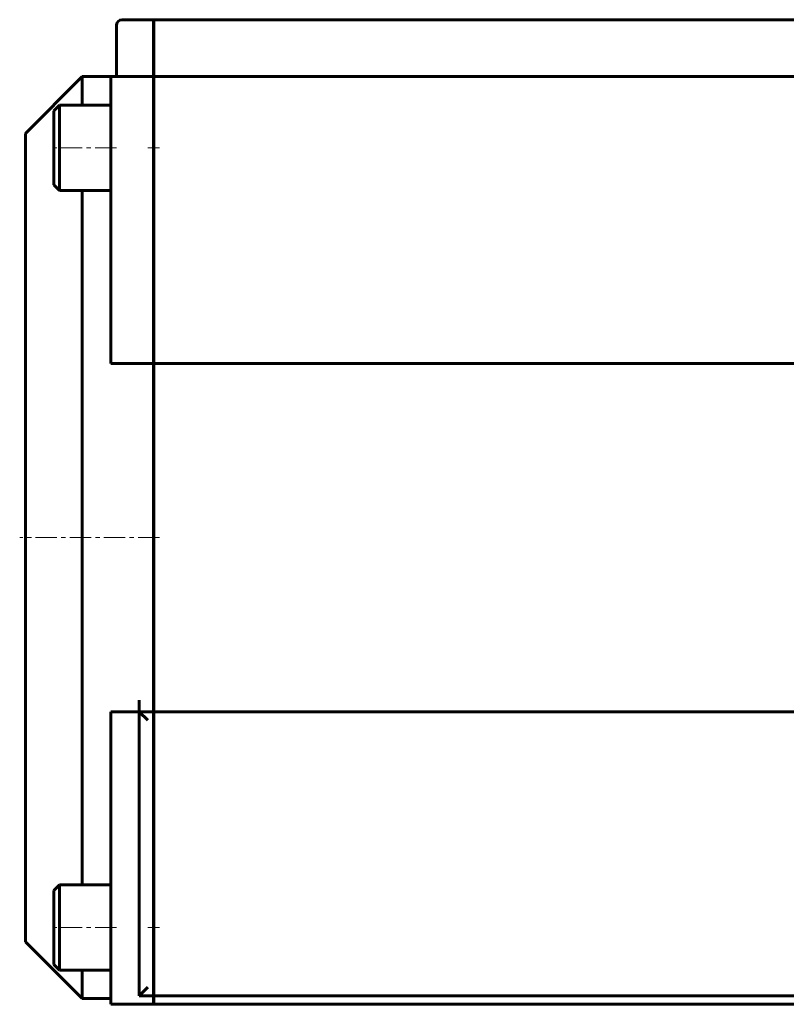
# Model space of a CAD drawing. Header units: millimetres. Extents: x -382 to 849, y -192 to 192.
# Tile 1 of 14: x -382 to -113, y -186 to 160. Entities that reach past the tile are written whole.
import ezdxf

# ---------------------------------------------------------------- set-up
doc = ezdxf.new("R2010")
doc.units = ezdxf.units.MM
doc.linetypes.add('K5LT_AXLED', pattern=[12, 7.5, -1.5, 1.5, -1.5])
doc.linetypes.add('K5LT_BASIC', pattern=[0])
doc.layers.add('Системный слой (1)', color=7, linetype='Continuous', true_color=0x6c6c6c)

# ---------------------------------------------------------------- blocks, each defined once
blk = doc.blocks.new('U1')
at = {"layer": 'Системный слой (1)', "color": 150, "linetype": 'K5LT_BASIC', "lineweight": 60, "true_color": 0x0080ff}
for p, q in [((-360, 130), (-360, 140)), ((-360, -22), (-360, 100)), ((-360, -144), (-360, -22)), ((-360, -184), (-360, -174))]:
    blk.add_line(p, q, dxfattribs=at)
blk = doc.blocks.new('U22')
at = {"layer": 'Системный слой (1)', "color": 150, "linetype": 'K5LT_BASIC', "lineweight": 60, "true_color": 0x0080ff}
for p, q in [((-380, -22), (-380, 120)), ((-380, -164), (-380, -22))]:
    blk.add_line(p, q, dxfattribs=at)

msp = doc.modelspace()

# ---------------------------------------------------------------- linework, layer by layer
at = {"layer": 'Системный слой (1)', "color": 150, "linetype": 'K5LT_BASIC', "lineweight": 60, "true_color": 0x0080ff}
for p, q in [((-335, 160), (-346, 160)), ((-335, 160), (-335, 158)), ((334.9, 160), (-334.9, 160)), ((-334.9, 160), (-334.9, 158)), ((-348, 142), (-348, 158)), ((-335, 158), (-335, 142)), ((-334.9, 158), (-334.9, 142)), ((-348, 140), (-348, 142)), ((-335, 142), (-335, 140)), ((-334.9, 142), (-334.9, 140)), ((-360, 140), (-380, 120)), ((-350, 140), (-360, 140)), ((-350, 138), (-350, 140)), ((-335, 140), (-350, 140)), ((-335, 140), (-335, 138)), ((334.9, 140), (-334.9, 140)), ((-334.9, 140), (-334.9, 138)), ((-350, 39.19), (-350, 138)), ((-335, 138), (-335, 39.19)), ((-334.9, 138), (-334.9, 39.19)), ((-368, 130), (-370, 128)), ((-368, 130), (-368, 100)), ((-368, 130), (-350, 130)), ((-370, 128), (-370, 102)), ((-334.9, 125), (-335, 125)), ((-334.9, 105), (-335, 105)), ((-368, 100), (-370, 102)), ((-368, 100), (-350, 100)), ((-334.9, 94), (-335, 94)), ((-335, 39.19), (-350, 39.19)), ((-335, -22), (-335, 39.19)), ((-334.9, -79.13), (-334.9, 39.19)), ((334.9, 39.19), (-334.9, 39.19)), ((-335, -79.13), (-335, -22)), ((-340, -83.19), (-340, -79.13)), ((-335, -83.19), (-335, -79.13)), ((-334.9, -83.19), (-334.9, -79.13)), ((-340, -83.19), (-350, -83.19)), ((-350, -184), (-350, -83.19)), ((-335, -83.19), (-340, -83.19)), ((-337, -86.19), (-340, -83.19)), ((-340, -183), (-340, -83.19)), ((-335, -83.19), (-335, -86.19)), ((-335, -86.19), (-335, -180)), ((334.9, -83.19), (-334.9, -83.19)), ((-334.9, -83.19), (-334.9, -86.19)), ((-334.9, -86.19), (-334.9, -180)), ((-334.9, -138), (-335, -138)), ((-368, -144), (-370, -146)), ((-368, -144), (-350, -144)), ((-368, -144), (-368, -174)), ((-370, -146), (-370, -172)), ((-334.9, -149), (-335, -149)), ((-360, -184), (-380, -164)), ((-334.9, -169), (-335, -169)), ((-368, -174), (-370, -172)), ((-368, -174), (-350, -174)), ((-337, -180), (-340, -183)), ((-335, -183), (-340, -183)), ((-335, -180), (-335, -183)), ((-335, -183), (-335, -184)), ((-334.9, -180), (-334.9, -183)), ((334.9, -183), (-334.9, -183)), ((-334.9, -183), (-334.9, -184)), ((-350, -184), (-360, -184)), ((-350, -186), (-350, -184)), ((-350, -186), (-335, -186)), ((-335, -186), (-335, -184)), ((-334.9, -186), (-334.9, -184)), ((-334.9, -186), (334.9, -186))]:
    msp.add_line(p, q, dxfattribs=at)
at = {"layer": 'Системный слой (1)', "color": 30, "linetype": 'K5LT_AXLED', "lineweight": 18, "true_color": 0xff8000}
for p, q in [((-348, 115), (-372, 115)), ((-332.9, 115), (-337, 115)), ((-332.9, -22), (-382, -22)), ((-348, -159), (-372, -159)), ((-332.9, -159), (-337, -159))]:
    msp.add_line(p, q, dxfattribs=at)
at = {"layer": 'Системный слой (1)', "color": 150, "linetype": 'K5LT_BASIC', "lineweight": 60, "true_color": 0x0080ff}
msp.add_arc((-346, 158), 2, 90, 180, dxfattribs=at)

# ---------------------------------------------------------------- block references
at = {"layer": 'Системный слой (1)'}
for name in ['U1', 'U22']:
    msp.add_blockref(name, (0, 0), dxfattribs=at)

doc.saveas('drawing.dxf')
